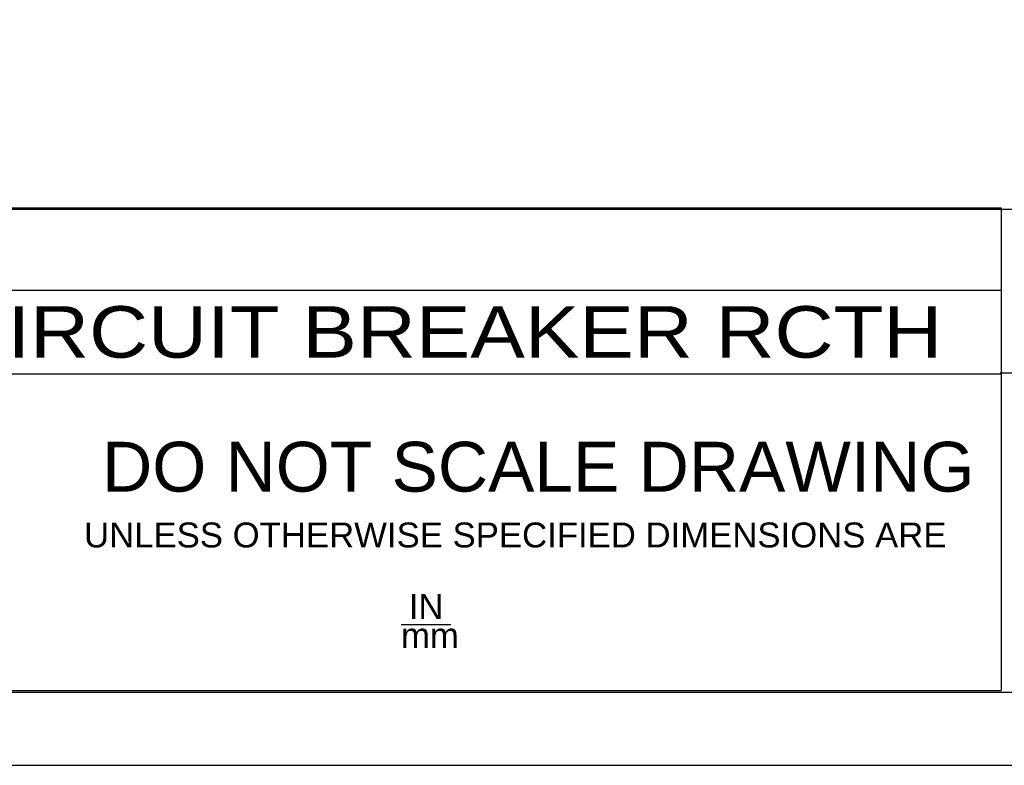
# Model space of a CAD drawing. Extents: x 0 to 17, y 0 to 11.
# Tile 4 of 29: x 10.1 to 12.5, y 0 to 1.8. Entities that reach past the tile are written whole.
import ezdxf
from ezdxf.enums import TextEntityAlignment as Align

# ---------------------------------------------------------------- set-up
doc = ezdxf.new("R2010")
doc.units = 0
doc.header["$LTSCALE"] = 0.935
doc.layers.get('0').update_dxf_attribs({"linetype": 'CONTINUOUS'})
doc.styles.add('TEXTSTYLE_0', font='arial.ttf', dxfattribs={"width": 0.8})
doc.styles.add('TEXTSTYLE_2', font='txt', dxfattribs={"width": 0.8})

msp = doc.modelspace()

# ---------------------------------------------------------------- linework, layer by layer
at = {"color": 4, "linetype": 'CONTINUOUS'}
for p, q in [((0.2175, 1.3495840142), (16.7621628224, 1.3495840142)), ((6.8134387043, 1.3532535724), (12.4834387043, 1.3532535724)), ((12.4834387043, 1.3532535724), (12.4834387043, 0.1812535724)), ((6.8134387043, 1.1532535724), (12.4834387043, 1.1532535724)), ((6.8134387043, 0.9502535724), (12.4834387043, 0.9502535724)), ((12.481094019, 0.9527118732), (13.6455107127, 0.9527118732)), ((11.026172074, 0.3415914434), (11.1471311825, 0.3415914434)), ((6.8134387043, 0.1812535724), (12.4834387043, 0.1812535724))]:
    msp.add_line(p, q, dxfattribs=at)
at = {"color": 7, "linetype": 'CONTINUOUS'}
msp.add_line((0, 0), (17, 0), dxfattribs=at)
at = {"color": 4, "linetype": 'CONTINUOUS'}
msp.add_open_spline([(0.2175, 10.8), (0.2175006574, 10.8000004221), (0.2175042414, 10.7999998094), (0.2175090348, 10.8000001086), (0.2175185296, 10.7999999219), (0.2175315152, 10.8000000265), (0.2175473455, 10.7999999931), (0.2175683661, 10.800000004), (0.2175946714, 10.7999999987), (0.2176367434, 10.8000000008), (0.217689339, 10.7999999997), (0.2177524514, 10.8000000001), (0.2178155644, 10.8), (0.2178997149, 10.8), (0.218004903, 10.8), (0.2181311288, 10.8), (0.2182994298, 10.8), (0.2185098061, 10.8), (0.2187622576, 10.8), (0.2190147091, 10.8), (0.2192671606, 10.8), (0.2196037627, 10.8), (0.2200245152, 10.8), (0.2205294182, 10.8), (0.2210343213, 10.8), (0.2217075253, 10.8), (0.2225490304, 10.8), (0.2235588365, 10.8), (0.2245686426, 10.8), (0.2255784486, 10.8), (0.2265882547, 10.8), (0.2279346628, 10.8), (0.229617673, 10.8), (0.2316372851, 10.8), (0.2336568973, 10.8), (0.2356765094, 10.8), (0.2376961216, 10.8), (0.2397157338, 10.8), (0.24240855, 10.8), (0.2457745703, 10.8), (0.2498137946, 10.8), (0.2538530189, 10.8), (0.2578922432, 10.8), (0.2619314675, 10.8), (0.2673171, 10.8), (0.2740491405, 10.8), (0.2821275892, 10.8), (0.2902060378, 10.8), (0.2982844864, 10.8), (0.3063629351, 10.8), (0.3144413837, 10.8), (0.3225198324, 10.8), (0.3332910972, 10.8), (0.3467551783, 10.8), (0.3629120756, 10.8), (0.3790689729, 10.8), (0.3952258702, 10.8), (0.4113827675, 10.8), (0.4275396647, 10.8), (0.4490821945, 10.8), (0.4760103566, 10.8), (0.5083241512, 10.8), (0.5406379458, 10.8), (0.5729517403, 10.8), (0.6052655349, 10.8), (0.6375793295, 10.8), (0.6698931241, 10.8), (0.7022069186, 10.8), (0.7452919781, 10.8), (0.7991483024, 10.8), (0.8637758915, 10.8), (0.9284034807, 10.8), (0.9930310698, 10.8), (1.057658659, 10.8), (1.1222862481, 10.8), (1.1869138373, 10.8), (1.2730839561, 10.8), (1.3807966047, 10.8), (1.510051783, 10.8), (1.6393069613, 10.8), (1.7685621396, 10.8), (1.8978173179, 10.8), (2.0270724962, 10.8), (2.1563276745, 10.8), (2.2855828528, 10.8), (2.4148380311, 10.8), (2.5871782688, 10.8), (2.802603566, 10.8), (3.0611139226, 10.8), (3.3196242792, 10.8), (3.5781346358, 10.8), (3.8366449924, 10.8), (4.095155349, 10.8), (4.3536657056, 10.8), (4.6121760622, 10.8), (4.9568565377, 10.8), (5.387707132, 10.8), (5.9047278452, 10.8), (6.4217485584, 10.8), (6.9387692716, 10.8), (7.4557899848, 10.8), (7.972810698, 10.8), (8.4898314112, 10.8), (9.0068521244, 10.8), (9.5238728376, 10.8), (10.0408935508, 10.8), (10.557914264, 10.8), (11.0749349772, 10.8), (11.5919556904, 10.8), (12.0228062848, 10.8), (12.3674867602, 10.8), (12.6259971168, 10.8), (12.8845074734, 10.8), (13.14301783, 10.8), (13.4015281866, 10.8), (13.6600385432, 10.8), (13.9185488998, 10.8), (14.1770592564, 10.8), (14.3924845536, 10.8), (14.5648247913, 10.8), (14.6940799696, 10.8), (14.8233351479, 10.8), (14.9525903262, 10.8), (15.0818455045, 10.8), (15.2111006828, 10.8), (15.3403558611, 10.8), (15.4696110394, 10.8), (15.5988662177, 10.8), (15.7065788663, 10.8), (15.7927489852, 10.8), (15.8573765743, 10.8), (15.9220041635, 10.8), (15.9866317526, 10.8), (16.0512593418, 10.8), (16.1158869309, 10.8), (16.1805145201, 10.8), (16.2343708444, 10.8), (16.2774559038, 10.8), (16.3097696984, 10.8), (16.342083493, 10.8), (16.3743972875, 10.8), (16.4067110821, 10.8), (16.4390248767, 10.8), (16.4713386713, 10.8), (16.5036524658, 10.8), (16.530580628, 10.8), (16.5521231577, 10.8), (16.568280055, 10.8), (16.5844369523, 10.8), (16.6005938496, 10.8), (16.6167507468, 10.8), (16.6329076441, 10.8), (16.6463717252, 10.8), (16.6571429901, 10.8), (16.6652214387, 10.8), (16.6732998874, 10.8), (16.681378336, 10.8), (16.6894567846, 10.8), (16.6975352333, 10.8), (16.7056136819, 10.8), (16.7123457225, 10.8), (16.7177313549, 10.8), (16.7217705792, 10.8), (16.7258098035, 10.8), (16.7298490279, 10.8), (16.7338882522, 10.8), (16.7372542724, 10.8), (16.7399470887, 10.8), (16.7419667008, 10.8), (16.743986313, 10.8), (16.7460059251, 10.8), (16.7480255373, 10.8), (16.7500451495, 10.8), (16.7517281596, 10.8), (16.7530745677, 10.8), (16.7540843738, 10.8), (16.7550941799, 10.8), (16.7561039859, 10.8), (16.757113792, 10.8), (16.7579552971, 10.8), (16.7586285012, 10.8), (16.7591334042, 10.8), (16.7596383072, 10.8), (16.7600590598, 10.8), (16.7603956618, 10.8), (16.7606481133, 10.8), (16.7609005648, 10.8), (16.7611530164, 10.8), (16.7613633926, 10.8), (16.7615316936, 10.8), (16.7616579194, 10.8), (16.7617631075, 10.8), (16.761847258, 10.8), (16.761910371, 10.8000000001), (16.7619734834, 10.7999999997), (16.7620260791, 10.8000000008), (16.762068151, 10.7999999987), (16.7620944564, 10.800000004), (16.762115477, 10.7999999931), (16.7621313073, 10.8000000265), (16.7621442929, 10.7999999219), (16.7621537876, 10.8000001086), (16.7621585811, 10.7999998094), (16.762163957, 10.8000007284), (16.7621625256, 10.7999972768), (16.7621629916, 10.7999941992), (16.7621627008, 10.799988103), (16.7621628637, 10.7999797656), (16.7621628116, 10.7999696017), (16.7621628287, 10.7999561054), (16.7621628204, 10.7999392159), (16.7621628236, 10.7999122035), (16.762162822, 10.7998784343), (16.7621628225, 10.7998379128), (16.7621628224, 10.7997973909), (16.7621628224, 10.7997433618), (16.7621628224, 10.7996758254), (16.7621628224, 10.7995947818), (16.7621628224, 10.7994867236), (16.7621628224, 10.7993516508), (16.7621628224, 10.7991895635), (16.7621628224, 10.7990274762), (16.7621628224, 10.7988653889), (16.7621628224, 10.7986492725), (16.7621628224, 10.798379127), (16.7621628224, 10.7980549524), (16.7621628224, 10.7977307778), (16.7621628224, 10.797298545), (16.7621628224, 10.796758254), (16.7621628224, 10.7961099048), (16.7621628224, 10.7954615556), (16.7621628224, 10.7948132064), (16.7621628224, 10.7941648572), (16.7621628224, 10.7933003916), (16.7621628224, 10.7922198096), (16.7621628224, 10.7909231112), (16.7621628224, 10.7896264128), (16.7621628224, 10.7883297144), (16.7621628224, 10.787033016), (16.7621628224, 10.7857363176), (16.7621628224, 10.7840073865), (16.7621628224, 10.7818462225), (16.7621628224, 10.7792528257), (16.7621628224, 10.7766594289), (16.7621628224, 10.7740660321), (16.7621628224, 10.7714726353), (16.7621628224, 10.7680147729), (16.7621628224, 10.7636924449), (16.7621628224, 10.7585056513), (16.7621628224, 10.7533188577), (16.7621628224, 10.7481320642), (16.7621628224, 10.7429452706), (16.7621628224, 10.737758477), (16.7621628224, 10.7325716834), (16.7621628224, 10.7256559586), (16.7621628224, 10.7170113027), (16.7621628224, 10.7066377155), (16.7621628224, 10.6962641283), (16.7621628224, 10.6858905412), (16.7621628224, 10.675516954), (16.7621628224, 10.6651433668), (16.7621628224, 10.6513119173), (16.7621628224, 10.6340226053), (16.7621628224, 10.613275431), (16.7621628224, 10.5925282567), (16.7621628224, 10.5717810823), (16.7621628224, 10.551033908), (16.7621628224, 10.5302867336), (16.7621628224, 10.5095395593), (16.7621628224, 10.488792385), (16.7621628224, 10.4611294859), (16.7621628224, 10.426550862), (16.7621628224, 10.3850565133), (16.7621628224, 10.3435621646), (16.7621628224, 10.302067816), (16.7621628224, 10.2605734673), (16.7621628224, 10.2190791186), (16.7621628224, 10.17758477), (16.7621628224, 10.1222589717), (16.7621628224, 10.0531017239), (16.7621628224, 9.9701130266), (16.7621628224, 9.8871243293), (16.7621628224, 9.8041356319), (16.7621628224, 9.7211469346), (16.7621628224, 9.6381582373), (16.7621628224, 9.5551695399), (16.7621628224, 9.4721808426), (16.7621628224, 9.3891921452), (16.7621628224, 9.2785405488), (16.7621628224, 9.1402260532), (16.7621628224, 8.9742486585), (16.7621628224, 8.8082712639), (16.7621628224, 8.6422938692), (16.7621628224, 8.4763164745), (16.7621628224, 8.3103390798), (16.7621628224, 8.1443616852), (16.7621628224, 7.9783842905), (16.7621628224, 7.7570810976), (16.7621628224, 7.4804521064), (16.7621628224, 7.1484973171), (16.7621628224, 6.8165425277), (16.7621628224, 6.4845877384), (16.7621628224, 6.152632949), (16.7621628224, 5.8206781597), (16.7621628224, 5.4887233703), (16.7621628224, 5.156768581), (16.7621628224, 4.8248137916), (16.7621628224, 4.4928590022), (16.7621628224, 4.1609042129), (16.7621628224, 3.8289494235), (16.7621628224, 3.4969946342), (16.7621628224, 3.220365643), (16.7621628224, 2.9990624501), (16.7621628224, 2.8330850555), (16.7621628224, 2.6671076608), (16.7621628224, 2.5011302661), (16.7621628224, 2.3351528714), (16.7621628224, 2.1691754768), (16.7621628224, 2.0031980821), (16.7621628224, 1.8372206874), (16.7621628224, 1.6989061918), (16.7621628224, 1.5882545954), (16.7621628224, 1.505265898), (16.7621628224, 1.4222772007), (16.7621628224, 1.3392885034), (16.7621628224, 1.256299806), (16.7621628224, 1.1733111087), (16.7621628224, 1.0903224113), (16.7621628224, 1.007333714), (16.7621628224, 0.9243450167), (16.7621628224, 0.8551877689), (16.7621628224, 0.7998619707), (16.7621628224, 0.758367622), (16.7621628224, 0.7168732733), (16.7621628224, 0.6753789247), (16.7621628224, 0.633884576), (16.7621628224, 0.5923902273), (16.7621628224, 0.5508958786), (16.7621628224, 0.5163172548), (16.7621628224, 0.4886543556), (16.7621628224, 0.4679071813), (16.7621628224, 0.447160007), (16.7621628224, 0.4264128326), (16.7621628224, 0.4056656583), (16.7621628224, 0.384918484), (16.7621628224, 0.3641713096), (16.7621628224, 0.3434241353), (16.7621628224, 0.3261348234), (16.7621628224, 0.3123033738), (16.7621628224, 0.3019297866), (16.7621628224, 0.2915561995), (16.7621628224, 0.2811826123), (16.7621628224, 0.2708090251), (16.7621628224, 0.260435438), (16.7621628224, 0.251790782), (16.7621628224, 0.2448750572), (16.7621628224, 0.2396882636), (16.7621628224, 0.23450147), (16.7621628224, 0.2293146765), (16.7621628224, 0.2241278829), (16.7621628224, 0.2189410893), (16.7621628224, 0.2137542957), (16.7621628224, 0.2094319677), (16.7621628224, 0.2059741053), (16.7621628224, 0.2033807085), (16.7621628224, 0.2007873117), (16.7621628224, 0.198193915), (16.7621628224, 0.1956005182), (16.7621628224, 0.1934393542), (16.7621628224, 0.191710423), (16.7621628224, 0.1904137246), (16.7621628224, 0.1891170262), (16.7621628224, 0.1878203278), (16.7621628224, 0.1865236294), (16.7621628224, 0.185226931), (16.7621628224, 0.184146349), (16.7621628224, 0.1832818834), (16.7621628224, 0.1826335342), (16.7621628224, 0.181985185), (16.7621628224, 0.1813368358), (16.7621628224, 0.1806884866), (16.7621628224, 0.1801481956), (16.7621628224, 0.1797159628), (16.7621628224, 0.1793917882), (16.7621628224, 0.1790676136), (16.7621628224, 0.1787974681), (16.7621628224, 0.1785813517), (16.7621628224, 0.1784192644), (16.7621628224, 0.1782571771), (16.7621628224, 0.1780950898), (16.7621628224, 0.1779600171), (16.7621628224, 0.1778519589), (16.7621628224, 0.1777709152), (16.7621628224, 0.1777033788), (16.7621628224, 0.1776493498), (16.7621628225, 0.1776088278), (16.762162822, 0.1775683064), (16.7621628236, 0.1775345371), (16.7621628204, 0.1775075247), (16.7621628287, 0.1774906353), (16.7621628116, 0.1774771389), (16.7621628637, 0.177466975), (16.7621627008, 0.1774586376), (16.7621629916, 0.1774525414), (16.7621625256, 0.1774494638), (16.762163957, 0.1774460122), (16.7621585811, 0.1774469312), (16.7621537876, 0.177446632), (16.7621442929, 0.1774468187), (16.7621313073, 0.1774467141), (16.762115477, 0.1774467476), (16.7620944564, 0.1774467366), (16.762068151, 0.1774467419), (16.7620260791, 0.1774467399), (16.7619734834, 0.1774467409), (16.761910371, 0.1774467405), (16.761847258, 0.1774467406), (16.7617631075, 0.1774467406), (16.7616579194, 0.1774467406), (16.7615316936, 0.1774467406), (16.7613633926, 0.1774467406), (16.7611530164, 0.1774467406), (16.7609005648, 0.1774467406), (16.7606481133, 0.1774467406), (16.7603956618, 0.1774467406), (16.7600590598, 0.1774467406), (16.7596383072, 0.1774467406), (16.7591334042, 0.1774467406), (16.7586285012, 0.1774467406), (16.7579552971, 0.1774467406), (16.757113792, 0.1774467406), (16.7561039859, 0.1774467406), (16.7550941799, 0.1774467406), (16.7540843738, 0.1774467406), (16.7530745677, 0.1774467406), (16.7517281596, 0.1774467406), (16.7500451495, 0.1774467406), (16.7480255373, 0.1774467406), (16.7460059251, 0.1774467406), (16.743986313, 0.1774467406), (16.7419667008, 0.1774467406), (16.7399470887, 0.1774467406), (16.7372542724, 0.1774467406), (16.7338882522, 0.1774467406), (16.7298490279, 0.1774467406), (16.7258098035, 0.1774467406), (16.7217705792, 0.1774467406), (16.7177313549, 0.1774467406), (16.7123457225, 0.1774467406), (16.7056136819, 0.1774467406), (16.6975352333, 0.1774467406), (16.6894567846, 0.1774467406), (16.681378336, 0.1774467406), (16.6732998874, 0.1774467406), (16.6652214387, 0.1774467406), (16.6571429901, 0.1774467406), (16.6463717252, 0.1774467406), (16.6329076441, 0.1774467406), (16.6167507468, 0.1774467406), (16.6005938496, 0.1774467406), (16.5844369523, 0.1774467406), (16.568280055, 0.1774467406), (16.5521231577, 0.1774467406), (16.530580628, 0.1774467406), (16.5036524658, 0.1774467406), (16.4713386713, 0.1774467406), (16.4390248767, 0.1774467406), (16.4067110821, 0.1774467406), (16.3743972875, 0.1774467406), (16.342083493, 0.1774467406), (16.3097696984, 0.1774467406), (16.2774559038, 0.1774467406), (16.2343708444, 0.1774467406), (16.1805145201, 0.1774467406), (16.1158869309, 0.1774467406), (16.0512593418, 0.1774467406), (15.9866317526, 0.1774467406), (15.9220041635, 0.1774467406), (15.8573765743, 0.1774467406), (15.7927489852, 0.1774467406), (15.7065788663, 0.1774467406), (15.5988662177, 0.1774467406), (15.4696110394, 0.1774467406), (15.3403558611, 0.1774467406), (15.2111006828, 0.1774467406), (15.0818455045, 0.1774467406), (14.9525903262, 0.1774467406), (14.8233351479, 0.1774467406), (14.6940799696, 0.1774467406), (14.5648247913, 0.1774467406), (14.3924845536, 0.1774467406), (14.1770592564, 0.1774467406), (13.9185488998, 0.1774467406), (13.6600385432, 0.1774467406), (13.4015281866, 0.1774467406), (13.14301783, 0.1774467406), (12.8845074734, 0.1774467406), (12.6259971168, 0.1774467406), (12.3674867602, 0.1774467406), (12.0228062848, 0.1774467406), (11.5919556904, 0.1774467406), (11.0749349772, 0.1774467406), (10.557914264, 0.1774467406), (10.0408935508, 0.1774467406), (9.5238728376, 0.1774467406), (9.0068521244, 0.1774467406), (8.4898314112, 0.1774467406), (7.972810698, 0.1774467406), (7.4557899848, 0.1774467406), (6.9387692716, 0.1774467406), (6.4217485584, 0.1774467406), (5.9047278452, 0.1774467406), (5.387707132, 0.1774467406), (4.9568565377, 0.1774467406), (4.6121760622, 0.1774467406), (4.3536657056, 0.1774467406), (4.095155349, 0.1774467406), (3.8366449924, 0.1774467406), (3.5781346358, 0.1774467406), (3.3196242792, 0.1774467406), (3.0611139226, 0.1774467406), (2.802603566, 0.1774467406), (2.5871782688, 0.1774467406), (2.4148380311, 0.1774467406), (2.2855828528, 0.1774467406), (2.1563276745, 0.1774467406), (2.0270724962, 0.1774467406), (1.8978173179, 0.1774467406), (1.7685621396, 0.1774467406), (1.6393069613, 0.1774467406), (1.510051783, 0.1774467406), (1.3807966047, 0.1774467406), (1.2730839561, 0.1774467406), (1.1869138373, 0.1774467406), (1.1222862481, 0.1774467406), (1.057658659, 0.1774467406), (0.9930310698, 0.1774467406), (0.9284034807, 0.1774467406), (0.8637758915, 0.1774467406), (0.7991483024, 0.1774467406), (0.7452919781, 0.1774467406), (0.7022069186, 0.1774467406), (0.6698931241, 0.1774467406), (0.6375793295, 0.1774467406), (0.6052655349, 0.1774467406), (0.5729517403, 0.1774467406), (0.5406379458, 0.1774467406), (0.5083241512, 0.1774467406), (0.4760103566, 0.1774467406), (0.4490821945, 0.1774467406), (0.4275396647, 0.1774467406), (0.4113827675, 0.1774467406), (0.3952258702, 0.1774467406), (0.3790689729, 0.1774467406), (0.3629120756, 0.1774467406), (0.3467551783, 0.1774467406), (0.3332910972, 0.1774467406), (0.3225198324, 0.1774467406), (0.3144413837, 0.1774467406), (0.3063629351, 0.1774467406), (0.2982844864, 0.1774467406), (0.2902060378, 0.1774467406), (0.2821275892, 0.1774467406), (0.2740491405, 0.1774467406), (0.2673171, 0.1774467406), (0.2619314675, 0.1774467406), (0.2578922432, 0.1774467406), (0.2538530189, 0.1774467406), (0.2498137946, 0.1774467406), (0.2457745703, 0.1774467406), (0.24240855, 0.1774467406), (0.2397157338, 0.1774467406), (0.2376961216, 0.1774467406), (0.2356765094, 0.1774467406), (0.2336568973, 0.1774467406), (0.2316372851, 0.1774467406), (0.229617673, 0.1774467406), (0.2279346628, 0.1774467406), (0.2265882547, 0.1774467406), (0.2255784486, 0.1774467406), (0.2245686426, 0.1774467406), (0.2235588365, 0.1774467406), (0.2225490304, 0.1774467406), (0.2217075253, 0.1774467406), (0.2210343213, 0.1774467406), (0.2205294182, 0.1774467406), (0.2200245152, 0.1774467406), (0.2196037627, 0.1774467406), (0.2192671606, 0.1774467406), (0.2190147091, 0.1774467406), (0.2187622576, 0.1774467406), (0.2185098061, 0.1774467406), (0.2182994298, 0.1774467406), (0.2181311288, 0.1774467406), (0.218004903, 0.1774467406), (0.2178997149, 0.1774467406), (0.2178155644, 0.1774467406), (0.2177524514, 0.1774467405), (0.217689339, 0.1774467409), (0.2176367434, 0.1774467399), (0.2175946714, 0.1774467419), (0.2175683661, 0.1774467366), (0.2175473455, 0.1774467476), (0.2175315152, 0.1774467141), (0.2175185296, 0.1774468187), (0.2175090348, 0.177446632), (0.2175042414, 0.1774469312), (0.2174988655, 0.1774460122), (0.2175002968, 0.1774494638), (0.2174998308, 0.1774525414), (0.2175001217, 0.1774586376), (0.2174999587, 0.177466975), (0.2175000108, 0.1774771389), (0.2174999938, 0.1774906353), (0.2175000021, 0.1775075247), (0.2174999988, 0.1775345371), (0.2175000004, 0.1775683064), (0.2174999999, 0.1776088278), (0.2175, 0.1776493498), (0.2175, 0.1777033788), (0.2175, 0.1777709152), (0.2175, 0.1778519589), (0.2175, 0.1779600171), (0.2175, 0.1780950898), (0.2175, 0.1782571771), (0.2175, 0.1784192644), (0.2175, 0.1785813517), (0.2175, 0.1787974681), (0.2175, 0.1790676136), (0.2175, 0.1793917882), (0.2175, 0.1797159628), (0.2175, 0.1801481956), (0.2175, 0.1806884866), (0.2175, 0.1813368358), (0.2175, 0.181985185), (0.2175, 0.1826335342), (0.2175, 0.1832818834), (0.2175, 0.184146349), (0.2175, 0.185226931), (0.2175, 0.1865236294), (0.2175, 0.1878203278), (0.2175, 0.1891170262), (0.2175, 0.1904137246), (0.2175, 0.191710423), (0.2175, 0.1934393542), (0.2175, 0.1956005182), (0.2175, 0.198193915), (0.2175, 0.2007873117), (0.2175, 0.2033807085), (0.2175, 0.2059741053), (0.2175, 0.2094319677), (0.2175, 0.2137542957), (0.2175, 0.2189410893), (0.2175, 0.2241278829), (0.2175, 0.2293146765), (0.2175, 0.23450147), (0.2175, 0.2396882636), (0.2175, 0.2448750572), (0.2175, 0.251790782), (0.2175, 0.260435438), (0.2175, 0.2708090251), (0.2175, 0.2811826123), (0.2175, 0.2915561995), (0.2175, 0.3019297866), (0.2175, 0.3123033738), (0.2175, 0.3261348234), (0.2175, 0.3434241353), (0.2175, 0.3641713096), (0.2175, 0.384918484), (0.2175, 0.4056656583), (0.2175, 0.4264128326), (0.2175, 0.447160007), (0.2175, 0.4679071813), (0.2175, 0.4886543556), (0.2175, 0.5163172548), (0.2175, 0.5508958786), (0.2175, 0.5923902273), (0.2175, 0.633884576), (0.2175, 0.6753789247), (0.2175, 0.7168732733), (0.2175, 0.758367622), (0.2175, 0.7998619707), (0.2175, 0.8551877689), (0.2175, 0.9243450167), (0.2175, 1.007333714), (0.2175, 1.0903224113), (0.2175, 1.1733111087), (0.2175, 1.256299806), (0.2175, 1.3392885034), (0.2175, 1.4222772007), (0.2175, 1.505265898), (0.2175, 1.5882545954), (0.2175, 1.6989061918), (0.2175, 1.8372206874), (0.2175, 2.0031980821), (0.2175, 2.1691754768), (0.2175, 2.3351528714), (0.2175, 2.5011302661), (0.2175, 2.6671076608), (0.2175, 2.8330850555), (0.2175, 2.9990624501), (0.2175, 3.220365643), (0.2175, 3.4969946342), (0.2175, 3.8289494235), (0.2175, 4.1609042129), (0.2175, 4.4928590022), (0.2175, 4.8248137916), (0.2175, 5.156768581), (0.2175, 5.4887233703), (0.2175, 5.8206781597), (0.2175, 6.152632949), (0.2175, 6.4845877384), (0.2175, 6.8165425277), (0.2175, 7.1484973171), (0.2175, 7.4804521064), (0.2175, 7.7570810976), (0.2175, 7.9783842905), (0.2175, 8.1443616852), (0.2175, 8.3103390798), (0.2175, 8.4763164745), (0.2175, 8.6422938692), (0.2175, 8.8082712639), (0.2175, 8.9742486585), (0.2175, 9.1402260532), (0.2175, 9.2785405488), (0.2175, 9.3891921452), (0.2175, 9.4721808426), (0.2175, 9.5551695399), (0.2175, 9.6381582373), (0.2175, 9.7211469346), (0.2175, 9.8041356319), (0.2175, 9.8871243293), (0.2175, 9.9701130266), (0.2175, 10.0531017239), (0.2175, 10.1222589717), (0.2175, 10.17758477), (0.2175, 10.2190791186), (0.2175, 10.2605734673), (0.2175, 10.302067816), (0.2175, 10.3435621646), (0.2175, 10.3850565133), (0.2175, 10.426550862), (0.2175, 10.4611294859), (0.2175, 10.488792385), (0.2175, 10.5095395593), (0.2175, 10.5302867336), (0.2175, 10.551033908), (0.2175, 10.5717810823), (0.2175, 10.5925282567), (0.2175, 10.613275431), (0.2175, 10.6340226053), (0.2175, 10.6513119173), (0.2175, 10.6651433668), (0.2175, 10.675516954), (0.2175, 10.6858905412), (0.2175, 10.6962641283), (0.2175, 10.7066377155), (0.2175, 10.7170113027), (0.2175, 10.7256559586), (0.2175, 10.7325716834), (0.2175, 10.737758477), (0.2175, 10.7429452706), (0.2175, 10.7481320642), (0.2175, 10.7533188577), (0.2175, 10.7585056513), (0.2175, 10.7636924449), (0.2175, 10.7680147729), (0.2175, 10.7714726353), (0.2175, 10.7740660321), (0.2175, 10.7766594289), (0.2175, 10.7792528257), (0.2175, 10.7818462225), (0.2175, 10.7840073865), (0.2175, 10.7857363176), (0.2175, 10.787033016), (0.2175, 10.7883297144), (0.2175, 10.7896264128), (0.2175, 10.7909231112), (0.2175, 10.7922198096), (0.2175, 10.7933003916), (0.2175, 10.7941648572), (0.2175, 10.7948132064), (0.2175, 10.7954615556), (0.2175, 10.7961099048), (0.2175, 10.796758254), (0.2175, 10.797298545), (0.2175, 10.7977307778), (0.2175, 10.7980549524), (0.2175, 10.798379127), (0.2175, 10.7986492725), (0.2175, 10.7988653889), (0.2175, 10.7990274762), (0.2175, 10.7991895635), (0.2175, 10.7993516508), (0.2175, 10.7994867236), (0.2175, 10.7995947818), (0.2175, 10.7996758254), (0.2175, 10.7997433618), (0.2175, 10.7997973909), (0.2174999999, 10.7998379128), (0.2175000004, 10.7998784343), (0.2174999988, 10.7999122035), (0.2175000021, 10.7999392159), (0.2174999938, 10.7999561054), (0.2175000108, 10.7999696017), (0.2174999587, 10.7999797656), (0.2175001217, 10.799988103), (0.2174998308, 10.7999941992), (0.2175002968, 10.7999972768), (0.2174993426, 10.7999995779), (0.2175, 10.8)], degree=3, knots=[0, 0, 0, 0, 5.96e-08, 1.192e-07, 2.384e-07, 4.768e-07, 7.153e-07, 9.537e-07, 1.4305e-06, 1.9073e-06, 2.861e-06, 3.8147e-06, 4.7684e-06, 5.722e-06, 7.6294e-06, 9.5367e-06, 1.14441e-05, 1.52588e-05, 1.90735e-05, 2.28882e-05, 2.67029e-05, 3.05176e-05, 3.8147e-05, 4.57764e-05, 5.34058e-05, 6.10352e-05, 7.62939e-05, 9.15527e-05, 0.0001068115, 0.0001220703, 0.0001373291, 0.0001525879, 0.0001831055, 0.000213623, 0.0002441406, 0.0002746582, 0.0003051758, 0.0003356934, 0.0003662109, 0.0004272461, 0.0004882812, 0.0005493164, 0.0006103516, 0.0006713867, 0.0007324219, 0.0008544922, 0.0009765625, 0.0010986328, 0.0012207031, 0.0013427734, 0.0014648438, 0.0015869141, 0.0017089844, 0.001953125, 0.0021972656, 0.0024414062, 0.0026855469, 0.0029296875, 0.0031738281, 0.0034179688, 0.00390625, 0.0043945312, 0.0048828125, 0.0053710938, 0.005859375, 0.0063476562, 0.0068359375, 0.0073242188, 0.0078125, 0.0087890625, 0.009765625, 0.0107421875, 0.01171875, 0.0126953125, 0.013671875, 0.0146484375, 0.015625, 0.017578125, 0.01953125, 0.021484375, 0.0234375, 0.025390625, 0.02734375, 0.029296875, 0.03125, 0.033203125, 0.03515625, 0.0390625, 0.04296875, 0.046875, 0.05078125, 0.0546875, 0.05859375, 0.0625, 0.06640625, 0.0703125, 0.078125, 0.0859375, 0.09375, 0.1015625, 0.109375, 0.1171875, 0.125, 0.1328125, 0.140625, 0.1484375, 0.15625, 0.1640625, 0.171875, 0.1796875, 0.18359375, 0.1875, 0.19140625, 0.1953125, 0.19921875, 0.203125, 0.20703125, 0.2109375, 0.21484375, 0.216796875, 0.21875, 0.220703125, 0.22265625, 0.224609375, 0.2265625, 0.228515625, 0.23046875, 0.232421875, 0.234375, 0.2353515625, 0.236328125, 0.2373046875, 0.23828125, 0.2392578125, 0.240234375, 0.2412109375, 0.2421875, 0.2426757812, 0.2431640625, 0.2436523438, 0.244140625, 0.2446289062, 0.2451171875, 0.2456054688, 0.24609375, 0.2465820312, 0.2468261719, 0.2470703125, 0.2473144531, 0.2475585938, 0.2478027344, 0.248046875, 0.2482910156, 0.2484130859, 0.2485351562, 0.2486572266, 0.2487792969, 0.2489013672, 0.2490234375, 0.2491455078, 0.2492675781, 0.2493286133, 0.2493896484, 0.2494506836, 0.2495117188, 0.2495727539, 0.2496337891, 0.2496643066, 0.2496948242, 0.2497253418, 0.2497558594, 0.249786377, 0.2498168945, 0.2498474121, 0.2498626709, 0.2498779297, 0.2498931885, 0.2499084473, 0.2499237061, 0.2499389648, 0.2499465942, 0.2499542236, 0.249961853, 0.2499694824, 0.2499732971, 0.2499771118, 0.2499809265, 0.2499847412, 0.2499885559, 0.2499904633, 0.2499923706, 0.249994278, 0.2499952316, 0.2499961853, 0.249997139, 0.2499980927, 0.2499985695, 0.2499990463, 0.2499992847, 0.2499995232, 0.2499997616, 0.2499998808, 0.2499999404, 0.25, 0.2500000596, 0.2500001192, 0.2500002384, 0.2500004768, 0.2500007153, 0.2500009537, 0.2500014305, 0.2500019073, 0.250002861, 0.2500038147, 0.2500047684, 0.250005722, 0.2500076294, 0.2500095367, 0.2500114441, 0.2500152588, 0.2500190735, 0.2500228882, 0.2500267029, 0.2500305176, 0.250038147, 0.2500457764, 0.2500534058, 0.2500610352, 0.2500762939, 0.2500915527, 0.2501068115, 0.2501220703, 0.2501373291, 0.2501525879, 0.2501831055, 0.250213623, 0.2502441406, 0.2502746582, 0.2503051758, 0.2503356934, 0.2503662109, 0.2504272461, 0.2504882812, 0.2505493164, 0.2506103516, 0.2506713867, 0.2507324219, 0.2508544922, 0.2509765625, 0.2510986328, 0.2512207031, 0.2513427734, 0.2514648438, 0.2515869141, 0.2517089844, 0.251953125, 0.2521972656, 0.2524414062, 0.2526855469, 0.2529296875, 0.2531738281, 0.2534179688, 0.25390625, 0.2543945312, 0.2548828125, 0.2553710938, 0.255859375, 0.2563476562, 0.2568359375, 0.2573242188, 0.2578125, 0.2587890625, 0.259765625, 0.2607421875, 0.26171875, 0.2626953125, 0.263671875, 0.2646484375, 0.265625, 0.267578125, 0.26953125, 0.271484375, 0.2734375, 0.275390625, 0.27734375, 0.279296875, 0.28125, 0.283203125, 0.28515625, 0.2890625, 0.29296875, 0.296875, 0.30078125, 0.3046875, 0.30859375, 0.3125, 0.31640625, 0.3203125, 0.328125, 0.3359375, 0.34375, 0.3515625, 0.359375, 0.3671875, 0.375, 0.3828125, 0.390625, 0.3984375, 0.40625, 0.4140625, 0.421875, 0.4296875, 0.43359375, 0.4375, 0.44140625, 0.4453125, 0.44921875, 0.453125, 0.45703125, 0.4609375, 0.46484375, 0.466796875, 0.46875, 0.470703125, 0.47265625, 0.474609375, 0.4765625, 0.478515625, 0.48046875, 0.482421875, 0.484375, 0.4853515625, 0.486328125, 0.4873046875, 0.48828125, 0.4892578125, 0.490234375, 0.4912109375, 0.4921875, 0.4926757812, 0.4931640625, 0.4936523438, 0.494140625, 0.4946289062, 0.4951171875, 0.4956054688, 0.49609375, 0.4965820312, 0.4968261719, 0.4970703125, 0.4973144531, 0.4975585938, 0.4978027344, 0.498046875, 0.4982910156, 0.4984130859, 0.4985351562, 0.4986572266, 0.4987792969, 0.4989013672, 0.4990234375, 0.4991455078, 0.4992675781, 0.4993286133, 0.4993896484, 0.4994506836, 0.4995117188, 0.4995727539, 0.4996337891, 0.4996643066, 0.4996948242, 0.4997253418, 0.4997558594, 0.499786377, 0.4998168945, 0.4998474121, 0.4998626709, 0.4998779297, 0.4998931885, 0.4999084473, 0.4999237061, 0.4999389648, 0.4999465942, 0.4999542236, 0.499961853, 0.4999694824, 0.4999732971, 0.4999771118, 0.4999809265, 0.4999847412, 0.4999885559, 0.4999904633, 0.4999923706, 0.499994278, 0.4999952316, 0.4999961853, 0.499997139, 0.4999980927, 0.4999985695, 0.4999990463, 0.4999992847, 0.4999995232, 0.4999997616, 0.4999998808, 0.4999999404, 0.5, 0.5000000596, 0.5000001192, 0.5000002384, 0.5000004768, 0.5000007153, 0.5000009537, 0.5000014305, 0.5000019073, 0.500002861, 0.5000038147, 0.5000047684, 0.500005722, 0.5000076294, 0.5000095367, 0.5000114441, 0.5000152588, 0.5000190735, 0.5000228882, 0.5000267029, 0.5000305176, 0.500038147, 0.5000457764, 0.5000534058, 0.5000610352, 0.5000762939, 0.5000915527, 0.5001068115, 0.5001220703, 0.5001373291, 0.5001525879, 0.5001831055, 0.500213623, 0.5002441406, 0.5002746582, 0.5003051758, 0.5003356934, 0.5003662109, 0.5004272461, 0.5004882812, 0.5005493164, 0.5006103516, 0.5006713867, 0.5007324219, 0.5008544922, 0.5009765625, 0.5010986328, 0.5012207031, 0.5013427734, 0.5014648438, 0.5015869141, 0.5017089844, 0.501953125, 0.5021972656, 0.5024414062, 0.5026855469, 0.5029296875, 0.5031738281, 0.5034179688, 0.50390625, 0.5043945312, 0.5048828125, 0.5053710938, 0.505859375, 0.5063476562, 0.5068359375, 0.5073242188, 0.5078125, 0.5087890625, 0.509765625, 0.5107421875, 0.51171875, 0.5126953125, 0.513671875, 0.5146484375, 0.515625, 0.517578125, 0.51953125, 0.521484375, 0.5234375, 0.525390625, 0.52734375, 0.529296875, 0.53125, 0.533203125, 0.53515625, 0.5390625, 0.54296875, 0.546875, 0.55078125, 0.5546875, 0.55859375, 0.5625, 0.56640625, 0.5703125, 0.578125, 0.5859375, 0.59375, 0.6015625, 0.609375, 0.6171875, 0.625, 0.6328125, 0.640625, 0.6484375, 0.65625, 0.6640625, 0.671875, 0.6796875, 0.68359375, 0.6875, 0.69140625, 0.6953125, 0.69921875, 0.703125, 0.70703125, 0.7109375, 0.71484375, 0.716796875, 0.71875, 0.720703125, 0.72265625, 0.724609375, 0.7265625, 0.728515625, 0.73046875, 0.732421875, 0.734375, 0.7353515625, 0.736328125, 0.7373046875, 0.73828125, 0.7392578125, 0.740234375, 0.7412109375, 0.7421875, 0.7426757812, 0.7431640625, 0.7436523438, 0.744140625, 0.7446289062, 0.7451171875, 0.7456054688, 0.74609375, 0.7465820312, 0.7468261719, 0.7470703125, 0.7473144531, 0.7475585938, 0.7478027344, 0.748046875, 0.7482910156, 0.7484130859, 0.7485351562, 0.7486572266, 0.7487792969, 0.7489013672, 0.7490234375, 0.7491455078, 0.7492675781, 0.7493286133, 0.7493896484, 0.7494506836, 0.7495117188, 0.7495727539, 0.7496337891, 0.7496643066, 0.7496948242, 0.7497253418, 0.7497558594, 0.749786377, 0.7498168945, 0.7498474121, 0.7498626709, 0.7498779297, 0.7498931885, 0.7499084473, 0.7499237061, 0.7499389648, 0.7499465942, 0.7499542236, 0.749961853, 0.7499694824, 0.7499732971, 0.7499771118, 0.7499809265, 0.7499847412, 0.7499885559, 0.7499904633, 0.7499923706, 0.749994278, 0.7499952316, 0.7499961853, 0.749997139, 0.7499980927, 0.7499985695, 0.7499990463, 0.7499992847, 0.7499995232, 0.7499997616, 0.7499998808, 0.7499999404, 0.75, 0.7500000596, 0.7500001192, 0.7500002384, 0.7500004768, 0.7500007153, 0.7500009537, 0.7500014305, 0.7500019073, 0.750002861, 0.7500038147, 0.7500047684, 0.750005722, 0.7500076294, 0.7500095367, 0.7500114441, 0.7500152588, 0.7500190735, 0.7500228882, 0.7500267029, 0.7500305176, 0.750038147, 0.7500457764, 0.7500534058, 0.7500610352, 0.7500762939, 0.7500915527, 0.7501068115, 0.7501220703, 0.7501373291, 0.7501525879, 0.7501831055, 0.750213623, 0.7502441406, 0.7502746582, 0.7503051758, 0.7503356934, 0.7503662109, 0.7504272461, 0.7504882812, 0.7505493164, 0.7506103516, 0.7506713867, 0.7507324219, 0.7508544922, 0.7509765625, 0.7510986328, 0.7512207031, 0.7513427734, 0.7514648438, 0.7515869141, 0.7517089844, 0.751953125, 0.7521972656, 0.7524414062, 0.7526855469, 0.7529296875, 0.7531738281, 0.7534179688, 0.75390625, 0.7543945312, 0.7548828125, 0.7553710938, 0.755859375, 0.7563476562, 0.7568359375, 0.7573242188, 0.7578125, 0.7587890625, 0.759765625, 0.7607421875, 0.76171875, 0.7626953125, 0.763671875, 0.7646484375, 0.765625, 0.767578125, 0.76953125, 0.771484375, 0.7734375, 0.775390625, 0.77734375, 0.779296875, 0.78125, 0.783203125, 0.78515625, 0.7890625, 0.79296875, 0.796875, 0.80078125, 0.8046875, 0.80859375, 0.8125, 0.81640625, 0.8203125, 0.828125, 0.8359375, 0.84375, 0.8515625, 0.859375, 0.8671875, 0.875, 0.8828125, 0.890625, 0.8984375, 0.90625, 0.9140625, 0.921875, 0.9296875, 0.93359375, 0.9375, 0.94140625, 0.9453125, 0.94921875, 0.953125, 0.95703125, 0.9609375, 0.96484375, 0.966796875, 0.96875, 0.970703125, 0.97265625, 0.974609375, 0.9765625, 0.978515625, 0.98046875, 0.982421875, 0.984375, 0.9853515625, 0.986328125, 0.9873046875, 0.98828125, 0.9892578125, 0.990234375, 0.9912109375, 0.9921875, 0.9926757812, 0.9931640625, 0.9936523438, 0.994140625, 0.9946289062, 0.9951171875, 0.9956054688, 0.99609375, 0.9965820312, 0.9968261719, 0.9970703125, 0.9973144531, 0.9975585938, 0.9978027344, 0.998046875, 0.9982910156, 0.9984130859, 0.9985351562, 0.9986572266, 0.9987792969, 0.9989013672, 0.9990234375, 0.9991455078, 0.9992675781, 0.9993286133, 0.9993896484, 0.9994506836, 0.9995117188, 0.9995727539, 0.9996337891, 0.9996643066, 0.9996948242, 0.9997253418, 0.9997558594, 0.999786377, 0.9998168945, 0.9998474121, 0.9998626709, 0.9998779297, 0.9998931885, 0.9999084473, 0.9999237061, 0.9999389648, 0.9999465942, 0.9999542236, 0.999961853, 0.9999694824, 0.9999732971, 0.9999771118, 0.9999809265, 0.9999847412, 0.9999885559, 0.9999904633, 0.9999923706, 0.999994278, 0.9999952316, 0.9999961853, 0.999997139, 0.9999980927, 0.9999985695, 0.9999990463, 0.9999992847, 0.9999995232, 0.9999997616, 0.9999998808, 0.9999999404, 1, 1, 1, 1], dxfattribs=at)

# ---------------------------------------------------------------- texts
at = {"color": 2, "linetype": 'CONTINUOUS'}
for s, height, style, width, p, p2 in [('IEC 5000A 3P FIXED CIRCUIT BREAKER RCTH', 0.125, 'TEXTSTYLE_2', 0.8952991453, (7.9759387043, 0.9892535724), (12.3405220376, 0.9892535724)), ('DO NOT SCALE DRAWING', 0.1209591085, 'TEXTSTYLE_0', 0.875464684, (10.3004174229, 0.664149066), (12.4183259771, 0.664149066)), ('UNLESS OTHERWISE SPECIFIED DIMENSION', 0.0604795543, 'TEXTSTYLE_0', 0.8455183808, (10.2565874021, 0.5287471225), (12.0975040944, 0.5287471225)), ('S ARE', 0.0604795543, 'TEXTSTYLE_0', 0.8364312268, (12.0975040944, 0.5287471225), (12.3504390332, 0.5287471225)), ('IN', 0.0604795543, 'TEXTSTYLE_0', 0.6970260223, (11.0449631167, 0.3549211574), (11.129274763, 0.3549211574)), ('mm', 0.0604795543, 'TEXTSTYLE_0', 1.1598513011, (11.026172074, 0.2849623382), (11.1664666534, 0.2849623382))]:
    msp.add_text(s, height=height, dxfattribs=dict(at, style=style, width=width)).set_placement(p, p2, align=Align.FIT)

doc.saveas('drawing.dxf')
